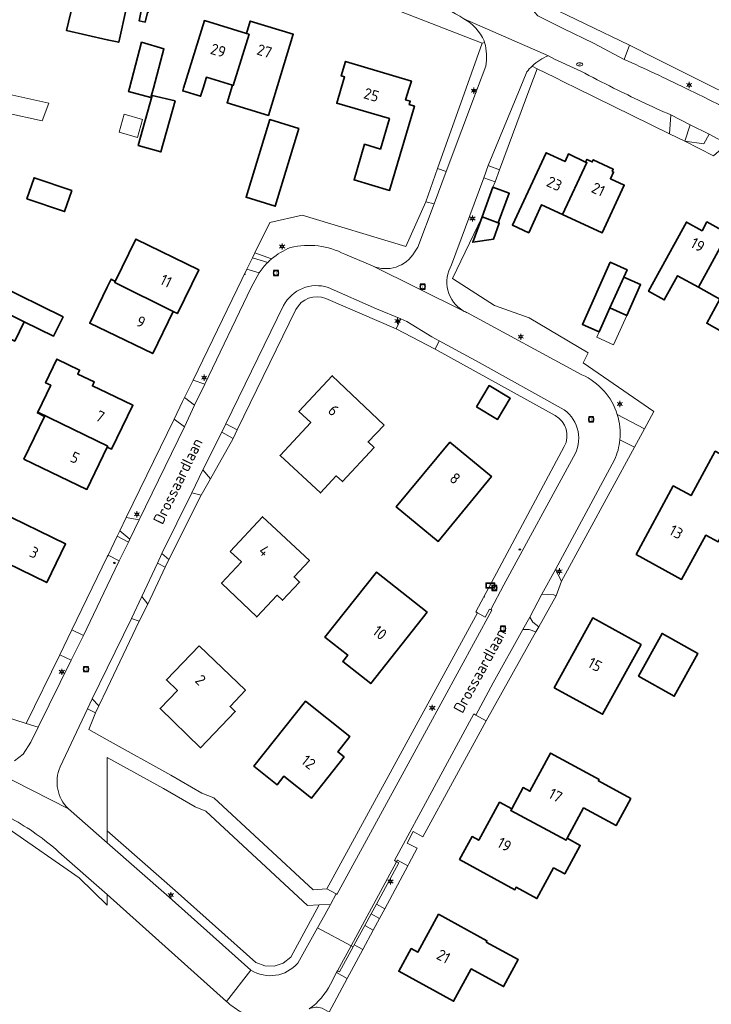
# Model space of a CAD drawing. Header units: metres. Extents: x 140853 to 145288, y 474558 to 480269.
# Tile 104 of 256: x 141986 to 142098, y 477601 to 477761. Entities that reach past the tile are written whole.
import ezdxf
from ezdxf.enums import TextEntityAlignment as Align

# ---------------------------------------------------------------- set-up
doc = ezdxf.new("R2010")
doc.units = ezdxf.units.M
doc.header["$MEASUREMENT"] = 0
for name, color, linetype, lineweight in [('B-WE-GR-BEPLANTING_CULTUUR_BOSPLANTSOEN-G', 90, 'GR-PLANTSOEN', 18), ('B-WE-GR-GRAS_KRUIDENRIJK-G', 80, 'Continuous', 18), ('B-WE-GR-GROENVOORZIENING-G', 80, 'Continuous', 18), ('B-WE-IE-TERREINAFSCHEIDING_KUNSTMATIG_HEKWERK-G', 20, 'IE-TERREINAFSCHEIDING-KUNSTMATIG', 18), ('B-WE-IE-TERREINAFSCHEIDING_KUNSTMATIG_MUUR-G', 90, 'IE-TERREINAFSCHEIDING-KUNSTMATIG-DICHT', 18), ('B-WE-KL-ET_LS_OV_LICHTMAST-S', 190, 'Continuous', 18), ('B-WE-KL-WATER_BRANDLEIDING_PUT-S', 150, 'Continuous', 18), ('B-WE-KL-WATER_PUT-S', 170, 'Continuous', 18), ('B-WE-OG-BEBOUWING-G', 7, 'Continuous', 35), ('B-WE-OG-BEBOUWING_BIJGEBOUW-G', 7, 'Continuous', 18), ('B-WE-OG-BEBOUWING_HUISNUMMER-T18', 10, 'Continuous', 18), ('B-WE-OG-BEBOUWING_STRAATNAAM-T18', 10, 'Continuous', 18), ('B-WE-OG-TERREIN_ERF-G', 7, 'Continuous', 18), ('B-WE-RI-GWA_RIOOLPUT-S', 30, 'Continuous', 18), ('B-WE-RI-HWA_GOOT_LIJNGOOT-G', 150, 'Continuous', 18), ('B-WE-RI-TERREINKAST-S', 7, 'Continuous', 18), ('B-WE-VH-VERHARDING_ASFALT-G', 252, 'Continuous', 18), ('B-WE-VH-VERHARDING_BETONSTRAATSTEEN-G', 252, 'Continuous', 18), ('B-WE-VH-VERHARDING_OPEN-G', 252, 'Continuous', 18), ('X-XX-XX-ALGEMEEN-S', 7, 'Continuous', 18)]:
    doc.layers.add(name, color=color, linetype=linetype, lineweight=lineweight)
doc.styles.add('NLCS-ISO', font='txt')
doc.linetypes.add('GR-PLANTSOEN', pattern='A,0,[179,NLCS.shx,S=2,R=0,X=0,Y=0],-4', length=4)
doc.linetypes.add('IE-TERREINAFSCHEIDING-KUNSTMATIG', pattern='A,4,[82,NLCS.shx,S=0.75,R=90,X=0,Y=0],4,-2', length=10)
doc.linetypes.add('IE-TERREINAFSCHEIDING-KUNSTMATIG-DICHT', pattern='A,8,-1,[82,NLCS.shx,S=0.75,R=90,X=0,Y=0],-1', length=10)

# ---------------------------------------------------------------- blocks, each defined once
blk = doc.blocks.new('SRI-TERREINKAST-SO')
at = {"ltscale": 0.1}
h = blk.add_hatch(color=256, dxfattribs=at)
h.paths.add_polyline_path([(3.88, 2.14), (-3.37, 2.14), (-3.37, -2.37), (3.88, -2.37)])
h.paths.add_polyline_path([(3.38, 1.64), (-2.87, 1.64), (-2.87, -1.87), (3.38, -1.87)], flags=16)
at = {"flags": 128}
for points in [[(3.88, 2.14), (-3.37, 2.14), (-3.37, -2.37), (3.88, -2.37)], [(3.38, 1.64), (-2.87, 1.64), (-2.87, -1.87), (3.38, -1.87)]]:
    blk.add_lwpolyline(points, close=True, dxfattribs=at)
at = {"style": 'NLCS-ISO'}
blk.add_text('RI', height=1.8, dxfattribs=at).set_placement((-0.87, -0.96))
blk = doc.blocks.new('SIE-WEG_AFVALBAK_TYPE_01')
for radius in [0.25, 0.156]:
    blk.add_circle((0, 0), radius)
blk = doc.blocks.new('B-SIE-WEG_LICHTMAST-SO')
at = {"ltscale": 0.1}
for p, q in [((-1.1, 0.63), (-2.19, 1.27)), ((0, 1.27), (0, 2.53)), ((1.1, 0.63), (2.19, 1.27)), ((-1.1, -0.63), (-2.19, -1.27)), ((0, -1.27), (0, -2.53)), ((1.1, -0.63), (2.19, -1.27))]:
    blk.add_line(p, q, dxfattribs=at)
at = {"flags": 128}
for points in [[(-1.16, 0.5), (1.16, 0.5)], [(-1.16, -0.5), (1.16, -0.5)]]:
    blk.add_lwpolyline(points, dxfattribs=at)
at = {"ltscale": 0.1}
blk.add_circle((0, 0), 1.27, dxfattribs=at)
at = {"style": 'NLCS-ISO'}
blk.add_attdef('TYPE', text='', height=1.8, dxfattribs=at).set_placement((0, 2.53), align=Align.BOTTOM_CENTER)
blk = doc.blocks.new('SRI-PUT_INSPECTIE-SO')
at = {"lineweight": -3, "flags": 128}
blk.add_lwpolyline([(-2, -2), (2, -2), (2, 2), (-2, 2)], close=True, dxfattribs=at)
at = {"lineweight": -3, "ltscale": 1.5}
blk.add_circle((0, 0), 2, dxfattribs=at)
at = {"ltscale": 0.1, "style": 'NLCS-ISO'}
blk.add_text('I', height=2.5, dxfattribs=at).set_placement((0, -0.01), align=Align.MIDDLE_CENTER)
blk = doc.blocks.new('SKL-WATERLEIDINGPUT-SO')
at = {"color": 0, "linetype": 'ByBlock', "lineweight": 18}
blk.add_ellipse((0, 0), major_axis=(2.5, 0), ratio=0.54, dxfattribs=at)
at = {"color": 0, "linetype": 'ByBlock', "lineweight": 18, "style": 'NLCS-ISO'}
blk.add_text('wl', height=1.8, dxfattribs=at).set_placement((0, 0), align=Align.MIDDLE_CENTER)
blk = doc.blocks.new('SIE-WEG_STRAATPOT_BRANDKRAAN-SO')
blk.add_ellipse((0, 0), major_axis=(-0.729, 0), ratio=0.685994)
at = {"style": 'NLCS-ISO'}
blk.add_text('BR', height=0.4, dxfattribs=at).set_placement((-0.3, -0.15))

msp = doc.modelspace()

# ---------------------------------------------------------------- linework, layer by layer
at = {"layer": 'B-WE-GR-BEPLANTING_CULTUUR_BOSPLANTSOEN-G', "ltscale": 0.2, "flags": 128}
for points in [[(142457.645, 477587.833), (142455.169, 477590.684), (142455.169, 477590.684, 0.0091178), (142421.153, 477612.154), (142421.153, 477612.154, 0.0372482), (142394.628, 477625.228), (142394.628, 477625.228, 0.0553428), (142361.778, 477631.768), (142361.778, 477631.768, 0.012629), (142315.371, 477635.578), (142315.371, 477635.578), (142281.634, 477500), (142279.284, 477490.779), (142165.754, 477495.82), (142156.942, 477500), (142108.438, 477523.01), (142075.722, 477558.537), (142073.495, 477556.762), (142066.713, 477551.359), (142018.961, 477577.562), (142023.158, 477589.855), (142023.402, 477598.721), (142023.402, 477598.721, -0.0460718), (142021.561, 477599.576), (142021.561, 477599.576, -0.0596284), (142019.46, 477601.163), (142019.46, 477601.163), (142000, 477618.565), (142000, 477616.85), (141995.411, 477621.272), (141983.845, 477629.332), (141977.439, 477632.139), (141953.008, 477639.554), (141949.674, 477635.844), (141951.991, 477630.309), (141952.406, 477630.483), (141953.565, 477627.716), (141958.77, 477615.709), (141958.77, 477615.709, 0.2085543), (141958.664, 477608.929), (141958.664, 477608.929, 0.1241913), (141961.146, 477605.613), (141961.146, 477605.613), (141969.063, 477599.836), (141951.634, 477575.073), (141936.138, 477586.041), (141916.046, 477600.262), (141932.157, 477623.024), (141935.096, 477621.059), (141935.096, 477621.059, 0.3237888), (141938.975, 477621.255), (141938.975, 477621.255), (141942.511, 477618.935), (141942.511, 477618.935, 0.3177164), (141949.436, 477622.947), (141949.436, 477622.947, 0.1434797), (141949.898, 477626.098), (141949.898, 477626.098), (141948.681, 477628.84), (141948.91, 477628.941), (141943.914, 477640.472), (141939.325, 477643.536), (141938.121, 477646.806), (141928.926, 477653.039), (141916.428, 477661.509), (141914.808, 477661.843), (141913.824, 477661.68), (141903.894, 477646.182), (141899.803, 477639.865), (141884.953, 477620.18), (141913.785, 477599.97), (141922.529, 477593.939), (141929.852, 477588.725), (141935.022, 477585.194), (141936.33, 477584.252), (141937.06, 477577.475), (141937.397, 477574.34), (141940.587, 477573.236), (141939.187, 477552.054), (141950.309, 477544.172), (141941.17, 477531.329), (141954.749, 477521.778), (141956.83, 477524.716), (141967.128, 477517.424), (141954.814, 477500), (141948.393, 477490.915), (141938.068, 477498.219), (141939.329, 477500), (141953.391, 477519.86), (141939.808, 477529.415), (141937.475, 477526.136), (141935.747, 477500), (141934.466, 477480.608), (141985.505, 477444.286), (141972.26, 477435.716), (142000, 477424.424), (142058.572, 477400.581), (142094.115, 477386.112), (142027.353, 477256.633), (142035.656, 477256.26), (142032.568, 477250), (142018.016, 477221.298), (142000, 477188.053), (141974.136, 477140.518), (141969.655, 477131.578), (141984.065, 477124.357), (141989.717, 477121.622), (142000, 477116.494), (142013.967, 477109.529), (142028.305, 477102.706), (142028.305, 477102.706, 0.0373765), (142043.001, 477096.517), (142043.001, 477096.517), (142053.846, 477093.041), (142072.117, 477089.129), (142081.089, 477087.783), (142121.748, 477082.443), (142124.881, 477082.281), (142133.744, 477081.821), (142133.744, 477081.821, 0.0079449), (142143.554, 477082.897), (142143.554, 477082.897), (142168.764, 477100.465), (142182.561, 477111.691), (142184.865, 477113.567), (142184.727, 477115.663), (142183.865, 477117.028), (142187.549, 477119.575), (142188.936, 477118.259), (142190.146, 477117.894), (142208.711, 477133.371), (142227.22, 477149.26), (142239.208, 477160.702), (142260.732, 477183.74), (142284.309, 477210.455), (142317.324, 477250), (142332.981, 477268.769), (142336.756, 477273.294), (142336.756, 477273.294, -0.062157), (142336.676, 477272.33), (142336.676, 477272.33), (142341.49, 477278.028), (142342.686, 477280.543), (142251.877, 477319.265), (142309.443, 477403.031), (142318.006, 477416.668), (142327.573, 477436.243), (142331.856, 477449.779), (142332.239, 477455.13), (142330.361, 477479.334), (142330.361, 477479.334, -0.4287248), (142339.934, 477488.316), (142339.934, 477488.316), (142370.927, 477489.666), (142370.927, 477489.666, 0.0998383), (142392.33, 477494.691), (142392.33, 477494.691), (142401.737, 477500), (142405.352, 477502.04), (142420.162, 477513.273), (142432.622, 477524.815), (142438.259, 477531.842), (142442.289, 477538.419), (142444.501, 477544.315), (142455.254, 477578.556), (142457.645, 477587.833)], [(141993.677, 477632.53), (142000, 477626.987), (142000, 477628.98), (142000, 477640.922), (142009.156, 477635.841), (142014.313, 477632.847), (142016.055, 477632.183), (142032.664, 477616.804), (142034.524, 477616.904), (142036.369, 477616.952), (142037.289, 477618.669), (142035.774, 477619.512), (142033.586, 477619.357), (142017.398, 477634.347), (142015.393, 477635.111), (142010.39, 477638.015), (142000, 477643.781), (141997.002, 477645.445), (141998.076, 477648.166), (141996.795, 477648.855), (141992.338, 477639.367), (141992.338, 477639.367, 0.315223), (141993.677, 477632.53)]]:
    msp.add_lwpolyline(points, format="xyb", close=True, dxfattribs=at)
msp.add_lwpolyline([(142000, 477628.98), (142011.089, 477619.261), (142024.216, 477607.517), (142025.662, 477606.94), (142027.218, 477606.899), (142028.693, 477607.398), (142029.905, 477608.375), (142034.524, 477616.904), (142032.664, 477616.804), (142016.055, 477632.183), (142014.313, 477632.847), (142009.156, 477635.841), (142000, 477640.922), (142000, 477628.98)], close=True, dxfattribs=at)
at = {"layer": 'B-WE-GR-GRAS_KRUIDENRIJK-G', "ltscale": 0.2, "flags": 128}
for points in [[(142075.001, 477780.277), (142073.548, 477780.409), (142068.745, 477767.228), (142068.745, 477767.228, 0.2604174), (142070.151, 477761.76), (142070.151, 477761.76), (142074.283, 477759.681), (142079.241, 477757.283), (142084.251, 477754.66), (142085.121, 477757.007), (142070.649, 477763.953), (142069.937, 477765.965), (142075.001, 477780.277)], [(142071.891, 477755.262, 0.1002837), (142069.239, 477753.586), (142069.239, 477753.586), (142070.042, 477753.139), (142072.988, 477751.696), (142074.461, 477750.974), (142076.45, 477750), (142091.647, 477742.556), (142091.826, 477745.617), (142091.826, 477745.617, -0.0108653), (142082.514, 477750), (142082.514, 477750, -0.0046176), (142077.174, 477752.743), (142077.174, 477752.743), (142076.597, 477753.007), (142072.899, 477754.709), (142071.891, 477755.262)], [(142019.302, 477695.256), (142021.159, 477694.323), (142030.758, 477713.887), (142030.758, 477713.887, -0.3989033), (142035.598, 477715.684), (142035.598, 477715.684), (142047.09, 477710.771), (142047.835, 477712.385), (142043.893, 477714.041), (142036.007, 477717.498), (142036.007, 477717.498, 0.3661887), (142028.745, 477714.545), (142028.745, 477714.545), (142019.302, 477695.256)], [(142072.994, 477696.61, -0.4102479), (142074.482, 477691.559), (142074.482, 477691.559), (142060.056, 477664.639), (142060.339, 477664.488), (142061.612, 477663.793), (142062.317, 477665.083), (142062.492, 477665.05), (142064.657, 477669.054), (142075.982, 477689.893), (142075.982, 477689.893, 0.3925297), (142074.456, 477697.577), (142074.456, 477697.577), (142060.638, 477705.27), (142054.085, 477708.829), (142053.432, 477707.453), (142072.994, 477696.61)], [(142085.904, 477691.484), (142083.557, 477692.666), (142083.557, 477692.666, -0.0843007), (142082.654, 477689.428), (142082.654, 477689.428), (142073.04, 477671.547), (142074.029, 477669.629), (142085.904, 477691.484)], [(141948.977, 477643.152, 0.6525401), (141947.291, 477641.534), (141947.291, 477641.534), (141949.674, 477635.844), (141953.008, 477639.554), (141977.439, 477632.139), (141983.845, 477629.332), (141995.411, 477621.272), (142000, 477616.85), (142000, 477618.565), (141992.117, 477625.501), (141992.117, 477625.501, 0.0583152), (141984.444, 477630.926), (141984.444, 477630.926, 0.0593433), (141975.75, 477634.636), (141975.75, 477634.636), (141962.816, 477638.774), (141956.333, 477640.675), (141956.333, 477640.675, -0.0270935), (141948.977, 477643.152)], [(142034.524, 477616.904), (142029.905, 477608.375), (142028.693, 477607.398), (142027.218, 477606.899), (142025.662, 477606.94), (142024.216, 477607.517), (142011.089, 477619.261), (142000, 477628.98), (142000, 477626.987), (142010.1, 477618.133), (142023.425, 477606.244), (142023.425, 477606.244, 0.3683207), (142031.038, 477607.392), (142031.038, 477607.392), (142034.267, 477613.134), (142035.462, 477615.26), (142036.369, 477616.952), (142034.524, 477616.904)]]:
    msp.add_lwpolyline(points, format="xyb", close=True, dxfattribs=at)
for points in [[(142098.093, 477742.474), (142095.017, 477744.023), (142094.127, 477741.341), (142097.224, 477740.882), (142098.093, 477742.474)], [(142014.022, 477702.384), (142015.888, 477701.768), (142023.435, 477717.49), (142024.74, 477719.879), (142022.76, 477720.46), (142014.022, 477702.384)], [(142012.567, 477694.806), (142010.894, 477696.037), (142003.085, 477680.033), (142005.208, 477679.634), (142012.567, 477694.806)], [(142020.506, 477692.887), (142018.675, 477693.914), (142015.599, 477687.786), (142016.83, 477686.305), (142020.506, 477692.887)], [(142010.058, 477673.19), (142015.306, 477683.647), (142013.792, 477684.038), (142008.917, 477674.147), (142010.058, 477673.19)], [(142002.046, 477677.857), (142001.607, 477676.983), (142003.446, 477676), (142003.672, 477676.466), (142002.046, 477677.857)], [(142000, 477668.858), (142001.969, 477672.963), (142000.134, 477673.862), (142000, 477673.586), (141994.231, 477661.724), (141996.133, 477660.81), (142000, 477668.858)], [(142005.661, 477667.167), (142006.594, 477665.898), (142009.463, 477671.945), (142008.218, 477672.552), (142005.661, 477667.167)], [(142070.359, 477662.182), (142073.167, 477667.228), (142072.791, 477667.429), (142070.831, 477667.509), (142068.868, 477663.793), (142069.363, 477662.972), (142070.359, 477662.182)], [(141997.57, 477650.491), (141998.649, 477649.328), (142000, 477652.162), (142005.213, 477663.097), (142003.972, 477663.545), (142000, 477655.446), (141997.57, 477650.491)]]:
    msp.add_lwpolyline(points, close=True, dxfattribs=at)
msp.add_lwpolyline([(141984.862, 477640.38), (141986.3, 477641.428), (141987.566, 477643.424), (141988.755, 477645.849), (141986.794, 477646.464), (141981.332, 477648.179)], dxfattribs=at)
at = {"layer": 'B-WE-GR-GROENVOORZIENING-G', "ltscale": 0.2, "flags": 128}
for points in [[(142060.343, 477750), (142061.686, 477753.556), (142061.686, 477753.556, 0.1137226), (142061.5, 477757.425), (142061.5, 477757.425), (142061.075, 477757.284), (142058.478, 477750), (142053.802, 477736.886), (142055.209, 477736.406), (142060.343, 477750)], [(142068.374, 477752.611), (142067.297, 477750), (142062.092, 477737.388), (142063.921, 477736.669), (142068.876, 477750), (142070.042, 477753.139), (142069.239, 477753.586), (142069.239, 477753.586, 0.0423698), (142068.374, 477752.611)], [(142058.713, 477713.365), (142077.37, 477703.266), (142077.37, 477703.266, -0.2145021), (142083.126, 477696.798), (142083.126, 477696.798), (142087.556, 477694.448), (142089.052, 477697.277), (142077.553, 477705.214), (142078.392, 477706.863), (142068.772, 477712.56), (142063.099, 477714.537), (142056.28, 477718.948), (142061.077, 477729.015), (142062.864, 477733.823), (142063.202, 477734.732), (142061.376, 477735.353), (142056.127, 477721.171), (142056.127, 477721.171, 0.4179491), (142058.026, 477713.704), (142058.026, 477713.704, 0.0367735), (142058.713, 477713.365)], [(142050.071, 477723.245), (142050.624, 477724.077), (142053.293, 477731.139), (142051.944, 477731.432), (142048.648, 477724.174), (142031.78, 477729.276), (142026.495, 477728.112), (142024.068, 477723.125), (142026.796, 477722.167), (142026.796, 477722.167, -0.0803095), (142029.873, 477724.02), (142029.873, 477724.02, -0.1809081), (142038.712, 477722.911), (142038.712, 477722.911), (142043.225, 477721.012), (142043.225, 477721.012, 0.3781568), (142050.071, 477723.245)], [(142023.694, 477722.355), (142026.158, 477721.584), (142026.158, 477721.584, -0.0204704), (142026.796, 477722.167), (142026.796, 477722.167), (142024.068, 477723.125), (142023.694, 477722.355)]]:
    msp.add_lwpolyline(points, format="xyb", close=True, dxfattribs=at)
for points in [[(142060.075, 477647.824), (142061.773, 477646.887), (142069.853, 477661.369), (142068.749, 477661.748), (142067.716, 477661.751), (142062.869, 477653.078), (142060.075, 477647.824)], [(141994.118, 477656.784), (141992.248, 477657.617), (141986.794, 477646.464), (141988.755, 477645.849), (141994.118, 477656.784)], [(142048.985, 477623.276), (142047.304, 477624.176), (142047.142, 477623.919), (142047.508, 477623.716), (142043.855, 477617.017), (142045.223, 477616.265), (142048.985, 477623.276)], [(142042.994, 477615.439), (142041.958, 477613.538), (142043.348, 477612.768), (142044.371, 477614.675), (142042.994, 477615.439)], [(142040.056, 477610.051), (142037.832, 477605.974), (142037.52, 477606.145), (142037.383, 477605.88), (142039.122, 477604.892), (142041.667, 477609.635), (142040.24, 477610.388), (142040.056, 477610.051)]]:
    msp.add_lwpolyline(points, close=True, dxfattribs=at)
at = {"layer": 'B-WE-IE-TERREINAFSCHEIDING_KUNSTMATIG_HEKWERK-G', "ltscale": 0.2, "flags": 128}
for points in [[(142075.001, 477780.277), (142069.937, 477765.965), (142070.649, 477763.953), (142085.121, 477757.007)], [(142040.265, 477765.477), (142061.075, 477757.284)], [(142061.075, 477757.284), (142058.478, 477750)], [(142085.121, 477757.007), (142089.538, 477754.78), (142099.097, 477750)], [(142058.478, 477750), (142053.802, 477736.886)], [(142051.944, 477731.432), (142048.648, 477724.174), (142031.78, 477729.276), (142026.495, 477728.112), (142024.068, 477723.125)], [(142061.077, 477729.015), (142056.28, 477718.948), (142063.099, 477714.537)], [(142024.068, 477723.125), (142023.694, 477722.355)], [(142035.598, 477715.684), (142047.09, 477710.771)], [(142021.159, 477694.323), (142030.758, 477713.887)], [(142063.099, 477714.537), (142068.772, 477712.56), (142078.392, 477706.863), (142077.553, 477705.214), (142089.052, 477697.277), (142087.556, 477694.448)], [(142053.432, 477707.453), (142072.994, 477696.61)], [(142020.506, 477692.887), (142021.159, 477694.323)], [(142016.83, 477686.305), (142020.506, 477692.887)], [(142074.482, 477691.559), (142060.056, 477664.639), (142060.339, 477664.488)], [(142085.904, 477691.484), (142074.029, 477669.629)], [(142010.058, 477673.19), (142015.306, 477683.647)], [(142006.594, 477665.898), (142009.463, 477671.945)], [(142000, 477652.162), (142005.213, 477663.097)], [(141998.649, 477649.328), (142000, 477652.162)], [(142000, 477643.781), (141997.002, 477645.445), (141998.076, 477648.166)], [(142033.586, 477619.357), (142017.398, 477634.347), (142015.393, 477635.111), (142010.39, 477638.015), (142000, 477643.781)], [(142035.774, 477619.512), (142033.586, 477619.357)]]:
    msp.add_lwpolyline(points, dxfattribs=at)
for points in [[(142030.758, 477713.887, -0.3989033), (142035.598, 477715.684)], [(142072.994, 477696.61, -0.4102479), (142074.482, 477691.559)]]:
    msp.add_lwpolyline(points, format="xyb", dxfattribs=at)
at = {"layer": 'B-WE-IE-TERREINAFSCHEIDING_KUNSTMATIG_MUUR-G', "ltscale": 0.2, "flags": 128}
for points in [[(142014.022, 477702.384), (142022.76, 477720.46)], [(142003.085, 477680.033), (142010.894, 477696.037)], [(141994.231, 477661.724), (142000, 477673.586)]]:
    msp.add_lwpolyline(points, dxfattribs=at)
at = {"layer": 'B-WE-OG-BEBOUWING-G', "ltscale": 0.2, "flags": 128}
for points in [[(142000, 477766.99), (141998.73, 477767.278), (141998.414, 477765.883), (141995.083, 477766.635), (141993.387, 477759.356), (142000, 477757.866), (142001.864, 477757.446), (142003.139, 477763.104), (142005.539, 477762.563), (142005.179, 477760.963), (142006.203, 477760.732), (142006.564, 477762.332), (142006.671, 477762.308), (142007.351, 477765.326), (142000, 477766.99)], [(142012.454, 477750), (142012.313, 477749.541), (142015.221, 477748.654), (142015.631, 477750), (142016.169, 477751.763), (142020.406, 477750.471), (142020.531, 477750.432), (142023.11, 477758.77), (142022.683, 477758.902), (142015.829, 477760.991), (142012.454, 477750)], [(142020.406, 477750.471), (142019.531, 477747.601), (142026.275, 477745.545), (142030.303, 477758.757), (142023.298, 477760.92), (142022.683, 477758.902), (142023.11, 477758.77), (142020.531, 477750.432), (142020.406, 477750.471)], [(142003.632, 477750), (142003.481, 477749.43), (142007.13, 477748.464), (142007.537, 477750), (142009.232, 477756.398), (142005.606, 477757.451), (142003.632, 477750)], [(142038.132, 477750), (142037.391, 477747.52), (142045.991, 477745.009), (142044.53, 477740.06), (142041.931, 477740.827), (142040.219, 477735.024), (142046.012, 477733.314), (142050.068, 477747.061), (142049.224, 477747.31), (142049.38, 477747.837), (142048.632, 477748.058), (142049.226, 477750), (142049.568, 477751.12), (142038.85, 477754.322), (142038.145, 477751.961), (142038.671, 477751.803), (142038.132, 477750)], [(142005.043, 477740.617), (142008.741, 477739.582), (142011.069, 477747.908), (142007.331, 477748.796), (142005.043, 477740.617)], [(142031.25, 477743.397), (142026.478, 477744.852), (142022.62, 477732.198), (142027.393, 477730.743), (142031.25, 477743.397)], [(142077.959, 477737.934), (142075.159, 477739.254), (142074.602, 477738.023), (142071.519, 477739.456), (142066.035, 477727.662), (142068.699, 477726.424), (142070.788, 477730.966), (142074.216, 477729.389), (142078.169, 477737.836), (142077.959, 477737.934)], [(142074.216, 477729.389), (142080.681, 477726.416), (142084.249, 477734.174), (142082.014, 477735.202), (142082.524, 477736.311), (142082.315, 477736.409), (142082.477, 477736.753), (142079.194, 477738.302), (142079.032, 477737.958), (142078.163, 477738.368), (142077.959, 477737.934), (142078.169, 477737.836), (142074.216, 477729.389)], [(141994.22, 477733.276), (141988.067, 477735.37), (141986.907, 477731.962), (141993.061, 477729.868), (141994.22, 477733.276)], [(142061.077, 477729.015), (142063.733, 477728.051), (142065.52, 477732.859), (142062.864, 477733.823), (142061.077, 477729.015)], [(142063.733, 477728.051), (142061.077, 477729.015), (142059.576, 477724.879), (142062.942, 477725.359), (142063.897, 477727.991), (142063.733, 477728.051)], [(142096.368, 477717.527), (142101.152, 477726.308), (142097.722, 477728.193), (142096.936, 477726.754), (142094.377, 477728.16), (142088.214, 477716.876), (142090.77, 477715.47), (142092.938, 477719.413), (142096.368, 477717.527)], [(142101.152, 477726.308), (142096.368, 477717.527), (142099.86, 477715.607), (142097.692, 477711.663), (142100.233, 477710.266), (142106.408, 477721.549), (142103.84, 477722.96), (142104.627, 477724.399), (142101.152, 477726.308)], [(142001.314, 477718.493), (142001.234, 477718.33), (142010.764, 477713.596), (142011.447, 477713.239), (142014.923, 477720.396), (142004.671, 477725.384), (142001.314, 477718.493)], [(142084.177, 477719.186), (142084.712, 477720.378), (142081.976, 477721.607), (142077.43, 477711.485), (142080.166, 477710.256), (142081.917, 477714.154), (142084.177, 477719.186)], [(141986.474, 477711.916), (141991.258, 477709.57), (141992.799, 477712.712), (141981.954, 477718.031), (141980.413, 477714.889), (141986.474, 477711.916)], [(142010.764, 477713.596), (142001.234, 477718.33), (142001.314, 477718.493), (142000.62, 477718.828), (142000, 477717.544), (141997.163, 477711.67), (142000, 477710.299), (142007.419, 477706.715), (142010.764, 477713.596)], [(142084.177, 477719.186), (142081.917, 477714.154), (142084.654, 477712.925), (142086.914, 477717.957), (142084.177, 477719.186)], [(141986.474, 477711.916), (141980.413, 477714.889), (141978.872, 477711.746), (141984.933, 477708.774), (141986.474, 477711.916)], [(141988.699, 477697.191), (142000.078, 477691.625), (142000.014, 477691.495), (142000.697, 477691.161), (142004.186, 477698.294), (142000, 477700.306), (141997.589, 477701.465), (141997.892, 477702.096), (141995.197, 477703.392), (141995.505, 477704.032), (141991.792, 477705.817), (141989.942, 477701.968), (141990.798, 477701.557), (141988.699, 477697.191)], [(142045.112, 477695.086), (142036.681, 477703.103), (142031.247, 477697.306), (142033.165, 477695.521), (142028.156, 477690.141), (142034.743, 477684.008), (142037.333, 477686.79), (142038.336, 477685.856), (142043.493, 477691.395), (142042.5, 477692.339), (142045.112, 477695.086)], [(142060.16, 477698.073), (142063.613, 477695.997), (142065.688, 477699.448), (142062.235, 477701.524), (142060.16, 477698.073)], [(142000.014, 477691.495), (142000.078, 477691.625), (141988.699, 477697.191), (141988.632, 477697.05), (141989.776, 477696.5), (141986.421, 477689.539), (141996.687, 477684.591), (142000.014, 477691.495)], [(142055.833, 477692.273), (142047.106, 477681.763), (142053.906, 477676.13), (142062.621, 477686.689), (142055.833, 477692.273)], [(142086.172, 477673.971), (142093.6, 477669.925), (142097.533, 477677.121), (142099.554, 477676.023), (142101.884, 477680.312), (142107.648, 477677.18), (142111.419, 477684.122), (142099.081, 477690.824), (142095.148, 477683.583), (142092.248, 477685.158), (142086.172, 477673.971)], [(141982.239, 477681.06), (141979.173, 477674.762), (141990.156, 477669.408), (141993.222, 477675.706), (141982.239, 477681.06)], [(142020.041, 477674.495), (142021.856, 477672.804), (142018.642, 477669.313), (142024.355, 477663.805), (142027.669, 477667.346), (142028.553, 477666.519), (142031.341, 477669.498), (142030.457, 477670.325), (142032.945, 477672.983), (142025.297, 477680.14), (142020.041, 477674.495)], [(142052.161, 477664.569), (142043.885, 477671.13), (142035.482, 477660.534), (142039.207, 477657.585), (142038.393, 477656.557), (142042.955, 477652.944), (142052.161, 477664.569)], [(142086.988, 477659.326), (142079.122, 477663.657), (142072.861, 477652.285), (142080.718, 477647.943), (142086.988, 477659.326)], [(142086.554, 477654.143), (142092.408, 477650.894), (142096.263, 477657.841), (142090.428, 477661.124), (142086.554, 477654.143)], [(142014.982, 477659.088), (142009.654, 477653.546), (142011.448, 477651.821), (142008.623, 477648.865), (142015.205, 477642.484), (142020.873, 477648.396), (142020.007, 477649.226), (142022.527, 477651.853), (142014.982, 477659.088)], [(142038.622, 477641.03), (142037.588, 477641.85), (142039.53, 477644.319), (142032.289, 477650.079), (142023.903, 477639.474), (142027.678, 477636.477), (142028.772, 477637.855), (142033.268, 477634.286), (142038.622, 477641.03)], [(142065.91, 477632.535), (142065.761, 477632.249), (142074.782, 477627.424), (142074.948, 477627.744), (142077.63, 477632.682), (142082.929, 477629.804), (142085.324, 477634.216), (142080.043, 477637.084), (142080.167, 477637.312), (142072.25, 477641.613), (142068.876, 477635.4), (142067.776, 477635.994), (142065.91, 477632.535)], [(142065.91, 477632.535), (142063.945, 477633.612), (142060.549, 477627.417), (142059.453, 477628.018), (142057.411, 477624.288), (142066.426, 477619.365), (142066.636, 477619.752), (142070.019, 477617.914), (142072.739, 477622.923), (142074.567, 477621.93), (142077.092, 477626.579), (142074.948, 477627.744), (142074.782, 477627.424), (142065.761, 477632.249), (142065.91, 477632.535)], [(142049.522, 477609.793), (142047.502, 477606.084), (142056.452, 477601.196), (142059.319, 477606.455), (142064.596, 477603.579), (142066.989, 477607.969), (142061.764, 477610.817), (142061.889, 477611.045), (142053.986, 477615.352), (142050.628, 477609.19), (142049.522, 477609.793)]]:
    msp.add_lwpolyline(points, close=True, dxfattribs=at)
at = {"layer": 'B-WE-OG-BEBOUWING_BIJGEBOUW-G', "ltscale": 0.2, "flags": 128}
for points in [[(141990.48, 477747.528), (141984.111, 477748.941), (141983.453, 477745.978), (141989.376, 477744.663), (141990.48, 477747.528)], [(142004.943, 477741.96), (142005.762, 477744.888), (142002.738, 477745.734), (142001.919, 477742.806), (142004.943, 477741.96)], [(142080.166, 477710.256), (142079.785, 477709.407), (142082.522, 477708.178), (142084.654, 477712.925), (142081.917, 477714.154), (142080.166, 477710.256)]]:
    msp.add_lwpolyline(points, close=True, dxfattribs=at)
at = {"layer": 'B-WE-OG-TERREIN_ERF-G', "ltscale": 0.2, "flags": 128}
for points in [[(142000, 477757.866), (141993.387, 477759.356), (141995.083, 477766.635), (141998.414, 477765.883), (141998.73, 477767.278), (142000, 477766.99), (142007.351, 477765.326), (142006.671, 477762.308), (142006.564, 477762.332), (142006.203, 477760.732), (142005.179, 477760.963), (142005.539, 477762.563), (142003.139, 477763.104), (142001.864, 477757.446), (142000, 477757.866)], [(142015.631, 477750), (142015.221, 477748.654), (142012.313, 477749.541), (142012.454, 477750), (142015.829, 477760.991), (142022.683, 477758.902), (142023.298, 477760.92), (142030.303, 477758.757), (142026.275, 477745.545), (142019.531, 477747.601), (142020.406, 477750.471), (142016.169, 477751.763), (142015.631, 477750)], [(142007.537, 477750), (142007.13, 477748.464), (142003.481, 477749.43), (142003.632, 477750), (142005.606, 477757.451), (142009.232, 477756.398), (142007.537, 477750)], [(142049.226, 477750), (142048.632, 477748.058), (142049.38, 477747.837), (142049.224, 477747.31), (142050.068, 477747.061), (142046.012, 477733.314), (142040.219, 477735.024), (142041.931, 477740.827), (142044.53, 477740.06), (142045.991, 477745.009), (142037.391, 477747.52), (142038.132, 477750), (142038.671, 477751.803), (142038.145, 477751.961), (142038.85, 477754.322), (142049.568, 477751.12), (142049.226, 477750)], [(142005.043, 477740.617), (142007.331, 477748.796), (142011.069, 477747.908), (142008.741, 477739.582), (142005.043, 477740.617)], [(142031.25, 477743.397), (142027.393, 477730.743), (142022.62, 477732.198), (142026.478, 477744.852), (142031.25, 477743.397)], [(142077.959, 477737.934), (142078.163, 477738.368), (142079.032, 477737.958), (142079.194, 477738.302), (142082.477, 477736.753), (142082.315, 477736.409), (142082.524, 477736.311), (142082.014, 477735.202), (142084.249, 477734.174), (142080.681, 477726.416), (142074.216, 477729.389), (142070.788, 477730.966), (142068.699, 477726.424), (142066.035, 477727.662), (142071.519, 477739.456), (142074.602, 477738.023), (142075.159, 477739.254), (142077.959, 477737.934)], [(141994.22, 477733.276), (141993.061, 477729.868), (141986.907, 477731.962), (141988.067, 477735.37), (141994.22, 477733.276)], [(142101.152, 477726.308), (142104.627, 477724.399), (142103.84, 477722.96), (142106.408, 477721.549), (142100.233, 477710.266), (142097.692, 477711.663), (142099.86, 477715.607), (142096.368, 477717.527), (142092.938, 477719.413), (142090.77, 477715.47), (142088.214, 477716.876), (142094.377, 477728.16), (142096.936, 477726.754), (142097.722, 477728.193), (142101.152, 477726.308)], [(142001.314, 477718.493), (142004.671, 477725.384), (142014.923, 477720.396), (142011.447, 477713.239), (142010.764, 477713.596), (142007.419, 477706.715), (142000, 477710.299), (141997.163, 477711.67), (142000, 477717.544), (142000.62, 477718.828), (142001.314, 477718.493)], [(142080.166, 477710.256), (142077.43, 477711.485), (142081.976, 477721.607), (142084.712, 477720.378), (142084.177, 477719.186), (142086.914, 477717.957), (142084.654, 477712.925), (142081.917, 477714.154), (142080.166, 477710.256)], [(141980.413, 477714.889), (141981.954, 477718.031), (141992.799, 477712.712), (141991.258, 477709.57), (141986.474, 477711.916), (141984.933, 477708.774), (141978.872, 477711.746), (141980.413, 477714.889)], [(142000, 477700.306), (142004.186, 477698.294), (142000.697, 477691.161), (142000.014, 477691.495), (141996.687, 477684.591), (141986.421, 477689.539), (141989.776, 477696.5), (141988.632, 477697.05), (141988.699, 477697.191), (141990.798, 477701.557), (141989.942, 477701.968), (141991.792, 477705.817), (141995.505, 477704.032), (141995.197, 477703.392), (141997.892, 477702.096), (141997.589, 477701.465), (142000, 477700.306)], [(142045.112, 477695.086), (142042.5, 477692.339), (142043.493, 477691.395), (142038.336, 477685.856), (142037.333, 477686.79), (142034.743, 477684.008), (142028.156, 477690.141), (142033.165, 477695.521), (142031.247, 477697.306), (142036.681, 477703.103), (142045.112, 477695.086)], [(142060.16, 477698.073), (142062.235, 477701.524), (142065.688, 477699.448), (142063.613, 477695.997), (142060.16, 477698.073)], [(142055.833, 477692.273), (142062.621, 477686.689), (142053.906, 477676.13), (142047.106, 477681.763), (142055.833, 477692.273)], [(142086.172, 477673.971), (142092.248, 477685.158), (142095.148, 477683.583), (142099.081, 477690.824), (142111.419, 477684.122), (142107.648, 477677.18), (142101.884, 477680.312), (142099.554, 477676.023), (142097.533, 477677.121), (142093.6, 477669.925), (142086.172, 477673.971)], [(141982.239, 477681.06), (141993.222, 477675.706), (141990.156, 477669.408), (141979.173, 477674.762), (141982.239, 477681.06)], [(142020.041, 477674.495), (142025.297, 477680.14), (142032.945, 477672.983), (142030.457, 477670.325), (142031.341, 477669.498), (142028.553, 477666.519), (142027.669, 477667.346), (142024.355, 477663.805), (142018.642, 477669.313), (142021.856, 477672.804), (142020.041, 477674.495)], [(142052.161, 477664.569), (142042.955, 477652.944), (142038.393, 477656.557), (142039.207, 477657.585), (142035.482, 477660.534), (142043.885, 477671.13), (142052.161, 477664.569)], [(142086.988, 477659.326), (142080.718, 477647.943), (142072.861, 477652.285), (142079.122, 477663.657), (142086.988, 477659.326)], [(142086.554, 477654.143), (142090.428, 477661.124), (142096.263, 477657.841), (142092.408, 477650.894), (142086.554, 477654.143)], [(142014.982, 477659.088), (142022.527, 477651.853), (142020.007, 477649.226), (142020.873, 477648.396), (142015.205, 477642.484), (142008.623, 477648.865), (142011.448, 477651.821), (142009.654, 477653.546), (142014.982, 477659.088)], [(142038.622, 477641.03), (142033.268, 477634.286), (142028.772, 477637.855), (142027.678, 477636.477), (142023.903, 477639.474), (142032.289, 477650.079), (142039.53, 477644.319), (142037.588, 477641.85), (142038.622, 477641.03)], [(142074.948, 477627.744), (142077.092, 477626.579), (142074.567, 477621.93), (142072.739, 477622.923), (142070.019, 477617.914), (142066.636, 477619.752), (142066.426, 477619.365), (142057.411, 477624.288), (142059.453, 477628.018), (142060.549, 477627.417), (142063.945, 477633.612), (142065.91, 477632.535), (142067.776, 477635.994), (142068.876, 477635.4), (142072.25, 477641.613), (142080.167, 477637.312), (142080.043, 477637.084), (142085.324, 477634.216), (142082.929, 477629.804), (142077.63, 477632.682), (142074.948, 477627.744)], [(142049.522, 477609.793), (142050.628, 477609.19), (142053.986, 477615.352), (142061.889, 477611.045), (142061.764, 477610.817), (142066.989, 477607.969), (142064.596, 477603.579), (142059.319, 477606.455), (142056.452, 477601.196), (142047.502, 477606.084), (142049.522, 477609.793)]]:
    msp.add_lwpolyline(points, close=True, dxfattribs=at)
for points in [[(141981.332, 477648.179), (141986.794, 477646.464), (141992.248, 477657.617), (141992.248, 477657.617), (141994.231, 477661.724), (142000, 477673.586), (142000.134, 477673.862), (142001.607, 477676.983), (142002.046, 477677.857), (142003.085, 477680.033), (142010.894, 477696.037), (142012.273, 477698.924), (142012.597, 477699.566), (142014.022, 477702.384), (142022.76, 477720.46), (142023.694, 477722.355), (142024.068, 477723.125), (142026.495, 477728.112), (142031.78, 477729.276), (142048.648, 477724.174), (142051.944, 477731.432), (142053.802, 477736.886), (142058.478, 477750), (142061.075, 477757.284), (142040.265, 477765.477)], [(142070.649, 477763.953), (142085.121, 477757.007), (142089.538, 477754.78), (142099.097, 477750), (142100.005, 477749.546), (142102.436, 477748.264), (142110.354, 477743.953), (142116.619, 477740.629), (142118.781, 477739.504), (142121.695, 477737.728), (142124.393, 477736.403), (142131.372, 477731.821), (142139.553, 477726.691), (142145.709, 477722.712), (142157.032, 477714.992), (142159.364, 477713.228), (142167.504, 477707.642), (142172.512, 477704.146), (142175.059, 477702.379), (142181.058, 477698.297), (142181.926, 477697.706), (142192.392, 477690.601)], [(142098.797, 477738.927), (142094.127, 477741.341), (142091.647, 477742.556), (142076.45, 477750), (142074.461, 477750.974), (142072.988, 477751.696), (142070.042, 477753.139), (142068.876, 477750), (142063.921, 477736.669), (142063.202, 477734.732), (142062.864, 477733.823), (142065.52, 477732.859), (142063.733, 477728.051), (142063.733, 477728.051), (142063.897, 477727.991), (142062.942, 477725.359), (142059.576, 477724.879), (142061.077, 477729.015), (142056.28, 477718.948), (142063.099, 477714.537), (142068.772, 477712.56), (142078.392, 477706.863), (142077.553, 477705.214), (142089.052, 477697.277), (142087.556, 477694.448), (142085.904, 477691.484), (142074.029, 477669.629), (142073.167, 477667.228), (142070.359, 477662.182), (142069.853, 477661.369), (142061.773, 477646.887), (142051.453, 477627.979), (142049.857, 477628.825), (142048.889, 477626.952), (142050.501, 477626.12), (142049.156, 477623.595), (142048.985, 477623.276), (142045.223, 477616.265), (142044.371, 477614.675), (142043.348, 477612.768), (142041.667, 477609.635), (142039.122, 477604.892), (142036.179, 477599.407)]]:
    msp.add_lwpolyline(points, dxfattribs=at)
msp.add_lwpolyline([(142035.774, 477619.512), (142060.339, 477664.488), (142060.056, 477664.639), (142074.482, 477691.559), (142074.482, 477691.559, 0.4102479), (142072.994, 477696.61), (142072.994, 477696.61), (142053.432, 477707.453), (142047.09, 477710.771), (142035.598, 477715.684), (142035.598, 477715.684, 0.3989033), (142030.758, 477713.887), (142030.758, 477713.887), (142021.159, 477694.323), (142020.506, 477692.887), (142016.83, 477686.305), (142015.306, 477683.647), (142010.058, 477673.19), (142009.463, 477671.945), (142006.594, 477665.898), (142005.213, 477663.097), (142000, 477652.162), (141998.649, 477649.328), (141998.076, 477648.166), (141997.002, 477645.445), (142000, 477643.781), (142010.39, 477638.015), (142015.393, 477635.111), (142017.398, 477634.347), (142033.586, 477619.357), (142035.774, 477619.512)], format="xyb", close=True, dxfattribs=at)
at = {"layer": 'B-WE-RI-HWA_GOOT_LIJNGOOT-G', "ltscale": 0.2, "flags": 128}
for points in [[(142039.729, 477610.225), (142047.142, 477623.919)], [(142037.52, 477606.145), (142039.729, 477610.225)]]:
    msp.add_lwpolyline(points, dxfattribs=at)
at = {"layer": 'B-WE-VH-VERHARDING_ASFALT-G', "ltscale": 0.2, "flags": 128}
msp.add_lwpolyline([(142052.507, 477764.052), (142050.632, 477764.61), (142043.248, 477767.659), (142043.248, 477767.659, -0.0911894), (142040.265, 477765.477), (142040.265, 477765.477), (142061.075, 477757.284), (142061.5, 477757.425), (142061.417, 477757.702), (142061.417, 477757.702, 0.1565521), (142058.126, 477761.297), (142058.126, 477761.297, 0.0482383), (142052.507, 477764.052)], format="xyb", close=True, dxfattribs=at)
for points in [[(142058.126, 477761.297, -0.1565521), (142061.417, 477757.702), (142061.417, 477757.702), (142061.5, 477757.425), (142061.5, 477757.425, -0.1137226), (142061.686, 477753.556), (142061.686, 477753.556), (142060.343, 477750), (142055.209, 477736.406), (142053.293, 477731.139), (142050.624, 477724.077), (142050.071, 477723.245), (142050.071, 477723.245, -0.3781568), (142043.225, 477721.012), (142043.225, 477721.012), (142058.026, 477713.704), (142058.026, 477713.704, -0.4179491), (142056.127, 477721.171), (142056.127, 477721.171), (142061.376, 477735.353), (142062.092, 477737.388), (142067.297, 477750), (142068.374, 477752.611), (142068.374, 477752.611, -0.0423698), (142069.239, 477753.586), (142069.239, 477753.586, -0.1002837), (142071.891, 477755.262), (142071.891, 477755.262), (142058.126, 477761.297)], [(142058.126, 477761.297), (142071.891, 477755.262), (142072.899, 477754.709), (142076.597, 477753.007), (142077.174, 477752.743), (142077.174, 477752.743, 0.0046176), (142082.514, 477750), (142082.514, 477750, 0.0108653), (142091.826, 477745.617), (142091.826, 477745.617), (142095.017, 477744.023), (142098.093, 477742.474), (142101.036, 477740.924)], [(142101.476, 477746.378, 0.0052347), (142094.213, 477750), (142094.213, 477750, 0.0072398), (142084.251, 477754.66), (142084.251, 477754.66), (142079.241, 477757.283), (142074.283, 477759.681), (142070.151, 477761.76)], [(141978.809, 477640.072), (141993.677, 477632.53), (141993.677, 477632.53, -0.315223), (141992.338, 477639.367), (141992.338, 477639.367), (141996.795, 477648.855), (141997.57, 477650.491), (142000, 477655.446), (142003.972, 477663.545), (142005.661, 477667.167), (142008.218, 477672.552), (142008.917, 477674.147), (142013.792, 477684.038), (142015.599, 477687.786), (142018.675, 477693.914), (142019.302, 477695.256), (142028.745, 477714.545), (142028.745, 477714.545, -0.3661887), (142036.007, 477717.498), (142036.007, 477717.498), (142043.893, 477714.041), (142047.835, 477712.385), (142048.833, 477711.966), (142052.901, 477709.472), (142054.085, 477708.829), (142060.638, 477705.27), (142074.456, 477697.577), (142074.456, 477697.577, -0.3925297), (142075.982, 477689.893), (142075.982, 477689.893), (142064.657, 477669.054), (142062.492, 477665.05), (142062.681, 477664.94), (142049.345, 477640.483), (142037.395, 477618.609), (142037.289, 477618.669), (142036.369, 477616.952), (142035.462, 477615.26), (142034.267, 477613.134), (142039.729, 477610.225), (142040.056, 477610.051), (142040.24, 477610.388), (142041.958, 477613.538), (142042.994, 477615.439), (142043.855, 477617.017), (142047.508, 477623.716), (142047.142, 477623.919), (142046.804, 477624.133), (142059.722, 477648.012), (142060.075, 477647.824), (142062.869, 477653.078), (142067.716, 477661.751), (142068.868, 477663.793), (142070.831, 477667.509), (142073.04, 477671.547), (142082.654, 477689.428), (142082.654, 477689.428, 0.0843007), (142083.557, 477692.666), (142083.557, 477692.666, 0.104284), (142083.126, 477696.798), (142083.126, 477696.798, 0.2145021), (142077.37, 477703.266), (142077.37, 477703.266), (142058.713, 477713.365), (142058.713, 477713.365, -0.0367735), (142058.026, 477713.704), (142058.026, 477713.704), (142043.225, 477721.012), (142038.712, 477722.911), (142038.712, 477722.911, 0.1809081), (142029.873, 477724.02), (142029.873, 477724.02, 0.0803095), (142026.796, 477722.167), (142026.796, 477722.167, 0.0204704), (142026.158, 477721.584), (142026.158, 477721.584, 0.0490188), (142024.74, 477719.879), (142024.74, 477719.879), (142023.435, 477717.49), (142015.888, 477701.768), (142014.235, 477698.341), (142012.567, 477694.806), (142005.208, 477679.634), (142003.672, 477676.466), (142003.446, 477676), (142001.969, 477672.963), (142000, 477668.858), (141996.133, 477660.81), (141994.118, 477656.784), (141988.755, 477645.849), (141987.566, 477643.424), (141986.3, 477641.428), (141984.862, 477640.38)], [(141984.444, 477630.926, -0.0583152), (141992.117, 477625.501), (141992.117, 477625.501), (142000, 477618.565), (142019.46, 477601.163), (142023.425, 477606.244), (142010.1, 477618.133), (142000, 477626.987), (141993.677, 477632.53), (141978.809, 477640.072)], [(142032.926, 477599.939, 0.1225691), (142036.39, 477603.965), (142036.39, 477603.965), (142037.383, 477605.88), (142037.52, 477606.145), (142037.832, 477605.974), (142040.056, 477610.051), (142039.729, 477610.225), (142034.267, 477613.134), (142031.038, 477607.392), (142031.038, 477607.392, -0.3683207), (142023.425, 477606.244), (142023.425, 477606.244), (142019.46, 477601.163), (142019.46, 477601.163, 0.0596284), (142021.561, 477599.576)]]:
    msp.add_lwpolyline(points, format="xyb", dxfattribs=at)
for points in [[(142091.647, 477742.556), (142094.127, 477741.341), (142095.017, 477744.023), (142091.826, 477745.617), (142091.647, 477742.556)], [(142094.127, 477741.341), (142098.797, 477738.927), (142101.036, 477740.924), (142098.093, 477742.474), (142097.224, 477740.882), (142094.127, 477741.341)]]:
    msp.add_lwpolyline(points, close=True, dxfattribs=at)
at = {"layer": 'B-WE-VH-VERHARDING_BETONSTRAATSTEEN-G', "ltscale": 0.2, "flags": 128}
for points in [[(142094.213, 477750, -0.0052347), (142101.476, 477746.378), (142101.476, 477746.378), (142102.436, 477748.264), (142100.005, 477749.546), (142099.097, 477750), (142089.538, 477754.78), (142085.121, 477757.007), (142084.251, 477754.66), (142084.251, 477754.66, -0.0072398), (142094.213, 477750)], [(142022.76, 477720.46), (142024.74, 477719.879), (142024.74, 477719.879, -0.0490188), (142026.158, 477721.584), (142026.158, 477721.584), (142023.694, 477722.355), (142022.76, 477720.46)], [(142083.557, 477692.666), (142085.904, 477691.484), (142087.556, 477694.448), (142083.126, 477696.798), (142083.126, 477696.798, -0.104284), (142083.557, 477692.666)]]:
    msp.add_lwpolyline(points, format="xyb", close=True, dxfattribs=at)
for points in [[(142063.202, 477734.732), (142063.921, 477736.669), (142062.092, 477737.388), (142061.376, 477735.353), (142063.202, 477734.732)], [(142055.209, 477736.406), (142053.802, 477736.886), (142051.944, 477731.432), (142053.293, 477731.139), (142055.209, 477736.406)], [(142047.09, 477710.771), (142053.432, 477707.453), (142054.085, 477708.829), (142052.901, 477709.472), (142048.833, 477711.966), (142047.835, 477712.385), (142047.09, 477710.771)], [(142012.597, 477699.566), (142014.235, 477698.341), (142015.888, 477701.768), (142014.022, 477702.384), (142012.597, 477699.566)], [(142010.894, 477696.037), (142012.567, 477694.806), (142014.235, 477698.341), (142012.597, 477699.566), (142012.273, 477698.924), (142010.894, 477696.037)], [(142021.159, 477694.323), (142019.302, 477695.256), (142018.675, 477693.914), (142020.506, 477692.887), (142021.159, 477694.323)], [(142015.599, 477687.786), (142013.792, 477684.038), (142015.306, 477683.647), (142016.83, 477686.305), (142015.599, 477687.786)], [(142005.208, 477679.634), (142003.085, 477680.033), (142002.046, 477677.857), (142003.672, 477676.466), (142005.208, 477679.634)], [(142001.969, 477672.963), (142003.446, 477676), (142001.607, 477676.983), (142000.134, 477673.862), (142001.969, 477672.963)], [(142009.463, 477671.945), (142010.058, 477673.19), (142008.917, 477674.147), (142008.218, 477672.552), (142009.463, 477671.945)], [(142073.04, 477671.547), (142070.831, 477667.509), (142072.791, 477667.429), (142073.167, 477667.228), (142074.029, 477669.629), (142073.04, 477671.547)], [(142005.213, 477663.097), (142006.594, 477665.898), (142005.661, 477667.167), (142003.972, 477663.545), (142005.213, 477663.097)], [(142060.339, 477664.488), (142035.774, 477619.512), (142037.289, 477618.669), (142037.395, 477618.609), (142049.345, 477640.483), (142062.681, 477664.94), (142062.492, 477665.05), (142062.317, 477665.083), (142061.612, 477663.793), (142060.339, 477664.488)], [(142068.868, 477663.793), (142067.716, 477661.751), (142068.749, 477661.748), (142069.853, 477661.369), (142070.359, 477662.182), (142069.363, 477662.972), (142068.868, 477663.793)], [(141994.231, 477661.724), (141992.248, 477657.617), (141994.118, 477656.784), (141996.133, 477660.81), (141994.231, 477661.724)], [(141998.649, 477649.328), (141997.57, 477650.491), (141996.795, 477648.855), (141998.076, 477648.166), (141998.649, 477649.328)], [(142061.773, 477646.887), (142060.075, 477647.824), (142059.722, 477648.012), (142046.804, 477624.133), (142047.142, 477623.919), (142047.304, 477624.176), (142048.985, 477623.276), (142049.156, 477623.595), (142050.501, 477626.12), (142048.889, 477626.952), (142049.857, 477628.825), (142051.453, 477627.979), (142061.773, 477646.887)]]:
    msp.add_lwpolyline(points, close=True, dxfattribs=at)
at = {"layer": 'B-WE-VH-VERHARDING_OPEN-G', "ltscale": 0.2, "flags": 128}
for points in [[(142045.223, 477616.265), (142043.855, 477617.017), (142042.994, 477615.439), (142044.371, 477614.675), (142045.223, 477616.265)], [(142040.24, 477610.388), (142041.667, 477609.635), (142043.348, 477612.768), (142041.958, 477613.538), (142040.24, 477610.388)]]:
    msp.add_lwpolyline(points, close=True, dxfattribs=at)
msp.add_lwpolyline([(142035.032, 477600.044), (142036.179, 477599.407), (142039.122, 477604.892), (142037.383, 477605.88), (142036.39, 477603.965), (142036.39, 477603.965, -0.1225691), (142032.926, 477599.939), (142032.926, 477599.939, -0.2084547), (142035.032, 477600.044)], format="xyb", close=True, dxfattribs=at)

# ---------------------------------------------------------------- block references
at = {"layer": 'B-WE-KL-ET_LS_OV_LICHTMAST-S', "xscale": 0.2, "yscale": 0.2, "zscale": 0.2}
for p in [(142059.752, 477749.573), (142094.828, 477750.479), (142059.507, 477728.731), (142028.486, 477724.172), (142047.301, 477712.031), (142067.384, 477709.465), (142015.792, 477702.785), (142083.536, 477698.494), (142004.84, 477680.544), (142073.68, 477671.228), (141992.597, 477654.866), (142052.978, 477648.993), (142046.141, 477620.703), (142010.388, 477618.483)]:
    msp.add_blockref('B-SIE-WEG_LICHTMAST-SO', p, dxfattribs=at)
at = {"layer": 'B-WE-KL-WATER_BRANDLEIDING_PUT-S', "xscale": 0.2, "yscale": 0.2, "zscale": 0.2}
for p in [(142067.24, 477674.803), (142001.163, 477672.611)]:
    msp.add_blockref('SIE-WEG_STRAATPOT_BRANDKRAAN-SO', p, dxfattribs=at)
at = {"layer": 'B-WE-KL-WATER_PUT-S', "xscale": 0.2, "yscale": 0.2, "zscale": 0.2}
msp.add_blockref('SKL-WATERLEIDINGPUT-SO', (142077.002, 477753.844), dxfattribs=at)
at = {"layer": 'B-WE-RI-GWA_RIOOLPUT-S', "xscale": 0.2, "yscale": 0.2, "zscale": 0.2}
for p in [(142027.513, 477719.86), (142051.412, 477717.626), (142078.872, 477696.003), (142063.078, 477668.546), (142064.504, 477661.91), (141996.557, 477655.3)]:
    msp.add_blockref('SRI-PUT_INSPECTIE-SO', p, dxfattribs=at)
at = {"layer": 'B-WE-RI-TERREINKAST-S', "xscale": 0.2, "yscale": 0.2, "zscale": 0.2}
msp.add_blockref('SRI-TERREINKAST-SO', (142062.385, 477668.958), dxfattribs=at)
at = {"layer": 'X-XX-XX-ALGEMEEN-S', "xscale": 0.2, "yscale": 0.2, "zscale": 0.2}
for p in [(142022.425, 477719.658), (142061.446, 477667.105)]:
    msp.add_blockref('SIE-WEG_AFVALBAK_TYPE_01', p, dxfattribs=at)

# ---------------------------------------------------------------- texts
at = {"layer": 'B-WE-OG-BEBOUWING_HUISNUMMER-T18', "style": 'NLCS-ISO'}
for s, rotation, p in [('29', 343, (142018.09, 477756.12)), ('27', 342.8, (142025.62, 477756.017)), ('25', 343.4, (142043.064, 477748.888)), ('23', 335, (142072.873, 477734.416)), ('21', 334.7, (142080.033, 477733.483)), ('19', 331.2, (142096.239, 477724.444)), ('11', 334.1, (142009.587, 477718.565)), ('9', 334.1, (142005.494, 477711.904)), ('7', 333.9, (141998.848, 477696.485)), ('6', 316.9, (142036.882, 477697.469)), ('5', 334.3, (141994.745, 477689.775)), ('8', 320.6, (142056.686, 477686.392)), ('13', 331.5, (142092.725, 477677.656)), ('3', 334, (141988.092, 477674.308)), ('4', 317.1, (142025.597, 477674.592)), ('10', 321.6, (142044.422, 477661.24)), ('15', 331.2, (142079.495, 477656.042)), ('2', 316.1, (142015.202, 477653.545)), ('12', 321.5, (142032.813, 477640.146)), ('17', 331.5, (142073.067, 477634.735)), ('19', 331.3, (142064.734, 477626.729)), ('21', 331.4, (142054.808, 477608.502))]:
    msp.add_text(s, height=1.8, rotation=rotation, dxfattribs=at).set_placement(p, align=Align.MIDDLE_CENTER)
at = {"layer": 'B-WE-OG-BEBOUWING_STRAATNAAM-T18', "style": 'NLCS-ISO'}
for rotation, p in [(64.1, (142011.511, 477685.945)), (61.5, (142060.711, 477655.056))]:
    msp.add_text('Drossaardlaan', height=1.8, rotation=rotation, dxfattribs=at).set_placement(p, align=Align.MIDDLE_CENTER)

doc.saveas('drawing.dxf')
